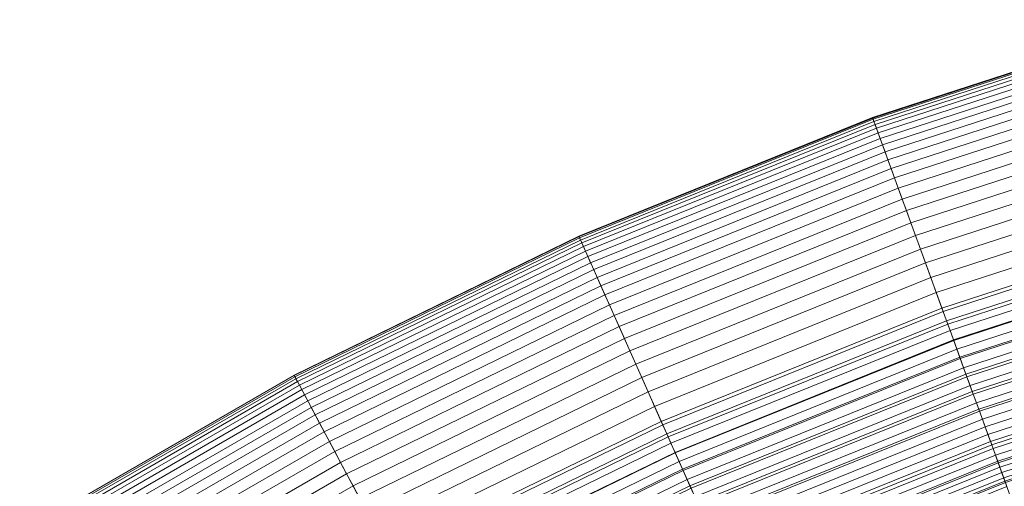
# Model space of a CAD drawing. Header units: millimetres. Extents: x -219 to 220, y -220 to 220.
# Tile 39 of 146: x -116 to -68, y 189 to 211. Entities that reach past the tile are written whole.
import ezdxf

# ---------------------------------------------------------------- set-up
doc = ezdxf.new("R2010")
doc.units = ezdxf.units.MM
doc.layers.add('LUCIDO_1', color=1, linetype='Continuous', lineweight=20, true_color=0xff0000)
doc.layers.add('Nessuna', color=7, linetype='Continuous', lineweight=9)

# ---------------------------------------------------------------- blocks, each defined once
blk = doc.blocks.new('Group-1')
at = {"layer": 'Nessuna', "color": 7, "linetype": 'Continuous', "lineweight": 9, "transparency": 33554687}
for points in [[(-71.432, 197.294), (-57.492, 201.824), (-60.248, 211.436), (-74.852, 206.691)], [(-74.852, 206.691, -60), (-60.248, 211.436, -60), (-60.242, 211.415, -60.943), (-74.845, 206.67, -60.943)], [(-74.852, 206.691), (-60.248, 211.436), (-60.248, 211.436, -60), (-74.852, 206.691, -60)], [(-74.845, 206.67, -60.943), (-60.242, 211.415, -60.943), (-60.223, 211.351, -61.883), (-74.822, 206.608, -61.883)], [(-74.822, 206.608, -61.883), (-60.223, 211.351, -61.883), (-60.193, 211.244, -62.82), (-74.784, 206.504, -62.82)], [(-74.784, 206.504, -62.82), (-60.193, 211.244, -62.82), (-60.15, 211.096, -63.75), (-74.731, 206.358, -63.75)], [(-74.731, 206.358, -63.75), (-60.15, 211.096, -63.75), (-60.095, 210.905, -64.671), (-74.663, 206.172, -64.671)], [(-74.663, 206.172, -64.671), (-60.095, 210.905, -64.671), (-60.029, 210.672, -65.583), (-74.58, 205.944, -65.583)], [(-74.58, 205.944, -65.583), (-60.029, 210.672, -65.583), (-59.95, 210.399, -66.481), (-74.483, 205.677, -66.481)], [(-74.483, 205.677, -66.481), (-59.95, 210.399, -66.481), (-59.86, 210.085, -67.366), (-74.371, 205.37, -67.366)], [(-74.371, 205.37, -67.366), (-59.86, 210.085, -67.366), (-59.759, 209.732, -68.234), (-74.246, 205.025, -68.234)], [(-74.246, 205.025, -68.234), (-59.759, 209.732, -68.234), (-59.646, 209.339, -69.084), (-74.106, 204.641, -69.084)], [(-74.106, 204.641, -69.084), (-59.646, 209.339, -69.084), (-59.523, 208.909, -69.914), (-73.953, 204.22, -69.914)], [(-73.953, 204.22, -69.914), (-59.523, 208.909, -69.914), (-59.389, 208.441, -70.721), (-73.786, 203.763, -70.721)], [(-73.786, 203.763, -70.721), (-59.389, 208.441, -70.721), (-59.244, 207.937, -71.505), (-73.607, 203.27, -71.505)], [(-73.607, 203.27, -71.505), (-59.244, 207.937, -71.505), (-59.09, 207.398, -72.263), (-73.415, 202.744, -72.263)], [(-73.415, 202.744, -72.263), (-59.09, 207.398, -72.263), (-58.926, 206.826, -72.994), (-73.212, 202.184, -72.994)], [(-85.022, 191.803), (-71.432, 197.294), (-74.852, 206.691), (-89.09, 200.939)], [(-89.09, 200.939, -60), (-74.852, 206.691, -60), (-74.845, 206.67, -60.943), (-89.081, 200.919, -60.943)], [(-89.09, 200.939), (-74.852, 206.691), (-74.852, 206.691, -60), (-89.09, 200.939, -60)], [(-89.081, 200.919, -60.943), (-74.845, 206.67, -60.943), (-74.822, 206.608, -61.883), (-89.054, 200.858, -61.883)], [(-73.212, 202.184, -72.994), (-58.926, 206.826, -72.994), (-58.752, 206.221, -73.696), (-72.996, 201.593, -73.696)], [(-89.054, 200.858, -61.883), (-74.822, 206.608, -61.883), (-74.784, 206.504, -62.82), (-89.009, 200.756, -62.82)], [(-89.009, 200.756, -62.82), (-74.784, 206.504, -62.82), (-74.731, 206.358, -63.75), (-88.946, 200.615, -63.75)], [(-88.946, 200.615, -63.75), (-74.731, 206.358, -63.75), (-74.663, 206.172, -64.671), (-88.865, 200.434, -64.671)], [(-88.865, 200.434, -64.671), (-74.663, 206.172, -64.671), (-74.58, 205.944, -65.583), (-88.766, 200.213, -65.583)], [(-72.996, 201.593, -73.696), (-58.752, 206.221, -73.696), (-58.57, 205.585, -74.368), (-72.77, 200.971, -74.368)], [(-88.766, 200.213, -65.583), (-74.58, 205.944, -65.583), (-74.483, 205.677, -66.481), (-88.651, 199.953, -66.481)], [(-88.651, 199.953, -66.481), (-74.483, 205.677, -66.481), (-74.371, 205.37, -67.366), (-88.518, 199.655, -67.366)], [(-88.518, 199.655, -67.366), (-74.371, 205.37, -67.366), (-74.246, 205.025, -68.234), (-88.368, 199.319, -68.234)], [(-72.77, 200.971, -74.368), (-58.57, 205.585, -74.368), (-58.379, 204.919, -75.008), (-72.533, 200.32, -75.008)], [(-88.368, 199.319, -68.234), (-74.246, 205.025, -68.234), (-74.106, 204.641, -69.084), (-88.202, 198.946, -69.084)], [(-72.533, 200.32, -75.008), (-58.379, 204.919, -75.008), (-58.18, 204.225, -75.614), (-72.286, 199.642, -75.614)], [(-88.202, 198.946, -69.084), (-74.106, 204.641, -69.084), (-73.953, 204.22, -69.914), (-88.02, 198.536, -69.914)], [(-88.02, 198.536, -69.914), (-73.953, 204.22, -69.914), (-73.786, 203.763, -70.721), (-87.822, 198.092, -70.721)], [(-72.286, 199.642, -75.614), (-58.18, 204.225, -75.614), (-57.973, 203.505, -76.186), (-72.03, 198.937, -76.186)], [(-87.822, 198.092, -70.721), (-73.786, 203.763, -70.721), (-73.607, 203.27, -71.505), (-87.609, 197.613, -71.505)], [(-72.03, 198.937, -76.186), (-57.973, 203.505, -76.186), (-57.76, 202.759, -76.721), (-71.765, 198.208, -76.721)], [(-87.609, 197.613, -71.505), (-73.607, 203.27, -71.505), (-73.415, 202.744, -72.263), (-87.381, 197.101, -72.263)], [(-87.381, 197.101, -72.263), (-73.415, 202.744, -72.263), (-73.212, 202.184, -72.994), (-87.139, 196.557, -72.994)], [(-71.765, 198.208, -76.721), (-57.76, 202.759, -76.721), (-57.539, 201.99, -77.22), (-71.491, 197.456, -77.22)], [(-87.139, 196.557, -72.994), (-73.212, 202.184, -72.994), (-72.996, 201.593, -73.696), (-86.883, 195.982, -73.696)], [(-71.491, 197.456, -77.22), (-57.539, 201.99, -77.22), (-57.312, 201.199, -77.68), (-71.209, 196.683, -77.68)], [(-86.883, 195.982, -73.696), (-72.996, 201.593, -73.696), (-72.77, 200.971, -74.368), (-86.614, 195.378, -74.368)], [(-71.264, 196.833, -0.012), (-57.356, 201.352, -0.012), (-57.492, 201.824), (-71.432, 197.294)], [(-98.197, 185.378), (-85.022, 191.803), (-89.09, 200.939), (-102.891, 194.207)], [(-102.891, 194.207, -60), (-89.09, 200.939, -60), (-89.081, 200.919, -60.943), (-102.881, 194.188, -60.943)], [(-102.891, 194.207), (-89.09, 200.939), (-89.09, 200.939, -60), (-102.891, 194.207, -60)], [(-102.881, 194.188, -60.943), (-89.081, 200.919, -60.943), (-89.054, 200.858, -61.883), (-102.85, 194.129, -61.883)], [(-86.614, 195.378, -74.368), (-72.77, 200.971, -74.368), (-72.533, 200.32, -75.008), (-86.332, 194.745, -75.008)], [(-71.097, 196.373, -0.048), (-57.221, 200.882, -0.048), (-57.356, 201.352, -0.012), (-71.264, 196.833, -0.012)], [(-71.209, 196.683, -77.68), (-57.312, 201.199, -77.68), (-57.08, 200.388, -78.101), (-70.921, 195.89, -78.101)], [(-102.85, 194.129, -61.883), (-89.054, 200.858, -61.883), (-89.009, 200.756, -62.82), (-102.798, 194.031, -62.82)], [(-102.798, 194.031, -62.82), (-89.009, 200.756, -62.82), (-88.946, 200.615, -63.75), (-102.725, 193.894, -63.75)], [(-102.725, 193.894, -63.75), (-88.946, 200.615, -63.75), (-88.865, 200.434, -64.671), (-102.632, 193.719, -64.671)], [(-70.93, 195.916, -0.108), (-57.087, 200.413, -0.108), (-57.221, 200.882, -0.048), (-71.097, 196.373, -0.048)], [(-102.632, 193.719, -64.671), (-88.865, 200.434, -64.671), (-88.766, 200.213, -65.583), (-102.518, 193.506, -65.583)], [(-102.518, 193.506, -65.583), (-88.766, 200.213, -65.583), (-88.651, 199.953, -66.481), (-102.385, 193.254, -66.481)], [(-86.332, 194.745, -75.008), (-72.533, 200.32, -75.008), (-72.286, 199.642, -75.614), (-86.039, 194.086, -75.614)], [(-70.765, 195.461, -0.192), (-56.954, 199.949, -0.192), (-57.087, 200.413, -0.108), (-70.93, 195.916, -0.108)], [(-70.921, 195.89, -78.101), (-57.08, 200.388, -78.101), (-56.842, 199.559, -78.482), (-70.626, 195.08, -78.482)], [(-102.385, 193.254, -66.481), (-88.651, 199.953, -66.481), (-88.518, 199.655, -67.366), (-102.231, 192.966, -67.366)], [(-102.231, 192.966, -67.366), (-88.518, 199.655, -67.366), (-88.368, 199.319, -68.234), (-102.059, 192.641, -68.234)], [(-86.039, 194.086, -75.614), (-72.286, 199.642, -75.614), (-72.03, 198.937, -76.186), (-85.734, 193.401, -76.186)], [(-70.601, 195.011, -0.3), (-56.822, 199.488, -0.3), (-56.954, 199.949, -0.192), (-70.765, 195.461, -0.192)], [(-70.626, 195.08, -78.482), (-56.842, 199.559, -78.482), (-56.6, 198.713, -78.822), (-70.325, 194.253, -78.822)], [(-70.439, 194.567, -0.431), (-56.691, 199.033, -0.431), (-56.822, 199.488, -0.3), (-70.601, 195.011, -0.3)], [(-102.059, 192.641, -68.234), (-88.368, 199.319, -68.234), (-88.202, 198.946, -69.084), (-101.867, 192.281, -69.084)], [(-70.28, 194.129, -0.585), (-56.563, 198.585, -0.585), (-56.691, 199.033, -0.431), (-70.439, 194.567, -0.431)], [(-101.867, 192.281, -69.084), (-88.202, 198.946, -69.084), (-88.02, 198.536, -69.914), (-101.657, 191.885, -69.914)], [(-101.657, 191.885, -69.914), (-88.02, 198.536, -69.914), (-87.822, 198.092, -70.721), (-101.428, 191.456, -70.721)], [(-85.734, 193.401, -76.186), (-72.03, 198.937, -76.186), (-71.765, 198.208, -76.721), (-85.418, 192.692, -76.721)], [(-70.325, 194.253, -78.822), (-56.6, 198.713, -78.822), (-56.353, 197.853, -79.12), (-70.019, 193.413, -79.12)], [(-70.123, 193.698, -0.761), (-56.437, 198.145, -0.761), (-56.563, 198.585, -0.585), (-70.28, 194.129, -0.585)], [(-101.428, 191.456, -70.721), (-87.822, 198.092, -70.721), (-87.609, 197.613, -71.505), (-101.182, 190.993, -71.505)], [(-85.418, 192.692, -76.721), (-71.765, 198.208, -76.721), (-71.491, 197.456, -77.22), (-85.093, 191.961, -77.22)], [(-69.97, 193.277, -0.96), (-56.313, 197.714, -0.96), (-56.437, 198.145, -0.761), (-70.123, 193.698, -0.761)], [(-101.182, 190.993, -71.505), (-87.609, 197.613, -71.505), (-87.381, 197.101, -72.263), (-100.919, 190.498, -72.263)], [(-70.019, 193.413, -79.12), (-56.353, 197.853, -79.12), (-56.103, 196.981, -79.375), (-69.709, 192.56, -79.375)], [(-69.82, 192.865, -1.181), (-56.192, 197.292, -1.181), (-56.313, 197.714, -0.96), (-69.97, 193.277, -0.96)], [(-100.919, 190.498, -72.263), (-87.381, 197.101, -72.263), (-87.139, 196.557, -72.994), (-100.64, 189.973, -72.994)], [(-85.093, 191.961, -77.22), (-71.491, 197.456, -77.22), (-71.209, 196.683, -77.68), (-84.758, 191.209, -77.68)], [(-84.823, 191.355, -0.012), (-71.264, 196.833, -0.012), (-71.432, 197.294), (-85.022, 191.803)], [(-69.674, 192.463, -1.423), (-56.074, 196.882, -1.423), (-56.192, 197.292, -1.181), (-69.82, 192.865, -1.181)], [(-84.624, 190.908, -0.048), (-71.097, 196.373, -0.048), (-71.264, 196.833, -0.012), (-84.823, 191.355, -0.012)], [(-84.758, 191.209, -77.68), (-71.209, 196.683, -77.68), (-70.921, 195.89, -78.101), (-84.415, 190.439, -78.101)], [(-69.709, 192.56, -79.375), (-56.103, 196.981, -79.375), (-55.85, 196.098, -79.587), (-69.395, 191.697, -79.587)], [(-69.532, 192.074, -1.685), (-55.96, 196.483, -1.685), (-56.074, 196.882, -1.423), (-69.674, 192.463, -1.423)], [(-100.64, 189.973, -72.994), (-87.139, 196.557, -72.994), (-86.883, 195.982, -73.696), (-100.344, 189.417, -73.696)], [(-84.426, 190.463, -0.108), (-70.93, 195.916, -0.108), (-71.097, 196.373, -0.048), (-84.624, 190.908, -0.048)], [(-69.394, 191.697, -1.968), (-55.85, 196.098, -1.968), (-55.96, 196.483, -1.685), (-69.532, 192.074, -1.685)], [(-100.344, 189.417, -73.696), (-86.883, 195.982, -73.696), (-86.614, 195.378, -74.368), (-100.034, 188.833, -74.368)], [(-84.229, 190.021, -0.192), (-70.765, 195.461, -0.192), (-70.93, 195.916, -0.108), (-84.426, 190.463, -0.108)], [(-84.415, 190.439, -78.101), (-70.921, 195.89, -78.101), (-70.626, 195.08, -78.482), (-84.064, 189.651, -78.482)], [(-69.395, 191.697, -79.587), (-55.85, 196.098, -79.587), (-55.594, 195.206, -79.756), (-69.077, 190.825, -79.756)], [(-69.262, 191.333, -2.27), (-55.743, 195.726, -2.27), (-55.85, 196.098, -1.968), (-69.394, 191.697, -1.968)], [(-69.135, 190.984, -2.59), (-55.64, 195.368, -2.59), (-55.743, 195.726, -2.27), (-69.262, 191.333, -2.27)], [(-100.034, 188.833, -74.368), (-86.614, 195.378, -74.368), (-86.332, 194.745, -75.008), (-99.709, 188.221, -75.008)], [(-84.034, 189.584, -0.3), (-70.601, 195.011, -0.3), (-70.765, 195.461, -0.192), (-84.229, 190.021, -0.192)], [(-69.013, 190.65, -2.929), (-55.542, 195.027, -2.929), (-55.64, 195.368, -2.59), (-69.135, 190.984, -2.59)], [(-69.077, 190.825, -79.756), (-55.594, 195.206, -79.756), (-55.336, 194.308, -79.881), (-68.758, 189.947, -79.881)], [(-99.709, 188.221, -75.008), (-86.332, 194.745, -75.008), (-86.039, 194.086, -75.614), (-99.37, 187.584, -75.614)], [(-84.064, 189.651, -78.482), (-70.626, 195.08, -78.482), (-70.325, 194.253, -78.822), (-83.706, 188.847, -78.822)], [(-83.842, 189.152, -0.431), (-70.439, 194.567, -0.431), (-70.601, 195.011, -0.3), (-84.034, 189.584, -0.3)], [(-68.898, 190.332, -3.284), (-55.449, 194.701, -3.284), (-55.542, 195.027, -2.929), (-69.013, 190.65, -2.929)], [(-83.652, 188.726, -0.585), (-70.28, 194.129, -0.585), (-70.439, 194.567, -0.431), (-83.842, 189.152, -0.431)], [(-83.706, 188.847, -78.822), (-70.325, 194.253, -78.822), (-70.019, 193.413, -79.12), (-83.342, 188.03, -79.12)], [(-68.788, 190.03, -3.656), (-55.361, 194.393, -3.656), (-55.449, 194.701, -3.284), (-68.898, 190.332, -3.284)], [(-68.685, 189.747, -4.043), (-55.278, 194.103, -4.043), (-55.361, 194.393, -3.656), (-68.788, 190.03, -3.656)], [(-68.758, 189.947, -79.881), (-55.336, 194.308, -79.881), (-55.077, 193.405, -79.962), (-68.436, 189.064, -79.962)], [(-110.891, 178.049), (-98.197, 185.378), (-102.891, 194.207), (-116.19, 186.529)], [(-116.19, 186.529, -60), (-102.891, 194.207, -60), (-102.881, 194.188, -60.943), (-116.178, 186.511, -60.943)], [(-116.19, 186.529), (-102.891, 194.207), (-102.891, 194.207, -60), (-116.19, 186.529, -60)], [(-116.178, 186.511, -60.943), (-102.881, 194.188, -60.943), (-102.85, 194.129, -61.883), (-116.143, 186.454, -61.883)], [(-116.143, 186.454, -61.883), (-102.85, 194.129, -61.883), (-102.798, 194.031, -62.82), (-116.084, 186.36, -62.82)], [(-116.084, 186.36, -62.82), (-102.798, 194.031, -62.82), (-102.725, 193.894, -63.75), (-116.002, 186.229, -63.75)], [(-116.002, 186.229, -63.75), (-102.725, 193.894, -63.75), (-102.632, 193.719, -64.671), (-115.897, 186.06, -64.671)], [(-99.37, 187.584, -75.614), (-86.039, 194.086, -75.614), (-85.734, 193.401, -76.186), (-99.018, 186.922, -76.186)], [(-83.466, 188.307, -0.761), (-70.123, 193.698, -0.761), (-70.28, 194.129, -0.585), (-83.652, 188.726, -0.585)], [(-68.588, 189.481, -4.444), (-55.2, 193.831, -4.444), (-55.278, 194.103, -4.043), (-68.685, 189.747, -4.043)], [(-68.498, 189.234, -4.859), (-55.127, 193.579, -4.859), (-55.2, 193.831, -4.444), (-68.588, 189.481, -4.444)], [(-115.897, 186.06, -64.671), (-102.632, 193.719, -64.671), (-102.518, 193.506, -65.583), (-115.769, 185.855, -65.583)], [(-115.769, 185.855, -65.583), (-102.518, 193.506, -65.583), (-102.385, 193.254, -66.481), (-115.618, 185.614, -66.481)], [(-99.018, 186.922, -76.186), (-85.734, 193.401, -76.186), (-85.418, 192.692, -76.721), (-98.653, 186.237, -76.721)], [(-83.283, 187.898, -0.96), (-69.97, 193.277, -0.96), (-70.123, 193.698, -0.761), (-83.466, 188.307, -0.761)], [(-83.342, 188.03, -79.12), (-70.019, 193.413, -79.12), (-69.709, 192.56, -79.375), (-82.973, 187.201, -79.375)], [(-83.105, 187.497, -1.181), (-69.82, 192.865, -1.181), (-69.97, 193.277, -0.96), (-83.283, 187.898, -0.96)], [(-68.416, 189.007, -5.286), (-55.061, 193.346, -5.286), (-55.127, 193.579, -4.859), (-68.498, 189.234, -4.859)], [(-115.618, 185.614, -66.481), (-102.385, 193.254, -66.481), (-102.231, 192.966, -67.366), (-115.445, 185.337, -67.366)], [(-115.445, 185.337, -67.366), (-102.231, 192.966, -67.366), (-102.059, 192.641, -68.234), (-115.25, 185.025, -68.234)], [(-82.931, 187.107, -1.423), (-69.674, 192.463, -1.423), (-69.82, 192.865, -1.181), (-83.105, 187.497, -1.181)], [(-115.25, 185.025, -68.234), (-102.059, 192.641, -68.234), (-101.867, 192.281, -69.084), (-115.034, 184.679, -69.084)], [(-98.653, 186.237, -76.721), (-85.418, 192.692, -76.721), (-85.093, 191.961, -77.22), (-98.278, 185.53, -77.22)], [(-82.973, 187.201, -79.375), (-69.709, 192.56, -79.375), (-69.395, 191.697, -79.587), (-82.6, 186.362, -79.587)], [(-82.763, 186.728, -1.685), (-69.532, 192.074, -1.685), (-69.674, 192.463, -1.423), (-82.931, 187.107, -1.423)], [(-115.034, 184.679, -69.084), (-101.867, 192.281, -69.084), (-101.657, 191.885, -69.914), (-114.796, 184.299, -69.914)], [(-114.796, 184.299, -69.914), (-101.657, 191.885, -69.914), (-101.428, 191.456, -70.721), (-114.539, 183.887, -70.721)], [(-98.278, 185.53, -77.22), (-85.093, 191.961, -77.22), (-84.758, 191.209, -77.68), (-97.891, 184.804, -77.68)], [(-82.599, 186.361, -1.968), (-69.394, 191.697, -1.968), (-69.532, 192.074, -1.685), (-82.763, 186.728, -1.685)], [(-114.539, 183.887, -70.721), (-101.428, 191.456, -70.721), (-101.182, 190.993, -71.505), (-114.261, 183.442, -71.505)], [(-97.966, 184.945, -0.012), (-84.823, 191.355, -0.012), (-85.022, 191.803), (-98.197, 185.378)], [(-82.6, 186.362, -79.587), (-69.395, 191.697, -79.587), (-69.077, 190.825, -79.756), (-82.222, 185.514, -79.756)], [(-82.442, 186.008, -2.27), (-69.262, 191.333, -2.27), (-69.394, 191.697, -1.968), (-82.599, 186.361, -1.968)], [(-114.261, 183.442, -71.505), (-101.182, 190.993, -71.505), (-100.919, 190.498, -72.263), (-113.964, 182.967, -72.263)], [(-97.737, 184.512, -0.048), (-84.624, 190.908, -0.048), (-84.823, 191.355, -0.012), (-97.966, 184.945, -0.012)], [(-97.891, 184.804, -77.68), (-84.758, 191.209, -77.68), (-84.415, 190.439, -78.101), (-97.495, 184.059, -78.101)], [(-97.508, 184.082, -0.108), (-84.426, 190.463, -0.108), (-84.624, 190.908, -0.048), (-97.737, 184.512, -0.048)], [(-82.291, 185.668, -2.59), (-69.135, 190.984, -2.59), (-69.262, 191.333, -2.27), (-82.442, 186.008, -2.27)], [(-82.146, 185.344, -2.929), (-69.013, 190.65, -2.929), (-69.135, 190.984, -2.59), (-82.291, 185.668, -2.59)], [(-113.964, 182.967, -72.263), (-100.919, 190.498, -72.263), (-100.64, 189.973, -72.994), (-113.648, 182.462, -72.994)], [(-97.281, 183.655, -0.192), (-84.229, 190.021, -0.192), (-84.426, 190.463, -0.108), (-97.508, 184.082, -0.108)], [(-97.495, 184.059, -78.101), (-84.415, 190.439, -78.101), (-84.064, 189.651, -78.482), (-97.09, 183.297, -78.482)], [(-82.222, 185.514, -79.756), (-69.077, 190.825, -79.756), (-68.758, 189.947, -79.881), (-81.842, 184.66, -79.881)], [(-82.009, 185.035, -3.284), (-68.898, 190.332, -3.284), (-69.013, 190.65, -2.929), (-82.146, 185.344, -2.929)], [(-113.648, 182.462, -72.994), (-100.64, 189.973, -72.994), (-100.344, 189.417, -73.696), (-113.315, 181.928, -73.696)], [(-97.056, 183.232, -0.3), (-84.034, 189.584, -0.3), (-84.229, 190.021, -0.192), (-97.281, 183.655, -0.192)], [(-81.878, 184.742, -3.656), (-68.788, 190.03, -3.656), (-68.898, 190.332, -3.284), (-82.009, 185.035, -3.284)], [(-81.755, 184.466, -4.043), (-68.685, 189.747, -4.043), (-68.788, 190.03, -3.656), (-81.878, 184.742, -3.656)], [(-81.842, 184.66, -79.881), (-68.758, 189.947, -79.881), (-68.436, 189.064, -79.962), (-81.46, 183.802, -79.962)], [(-97.09, 183.297, -78.482), (-84.064, 189.651, -78.482), (-83.706, 188.847, -78.822), (-96.677, 182.521, -78.822)], [(-96.834, 182.815, -0.431), (-83.842, 189.152, -0.431), (-84.034, 189.584, -0.3), (-97.056, 183.232, -0.3)], [(-81.64, 184.208, -4.444), (-68.588, 189.481, -4.444), (-68.685, 189.747, -4.043), (-81.755, 184.466, -4.043)], [(-81.534, 183.968, -4.859), (-68.498, 189.234, -4.859), (-68.588, 189.481, -4.444), (-81.64, 184.208, -4.444)], [(-113.315, 181.928, -73.696), (-100.344, 189.417, -73.696), (-100.034, 188.833, -74.368), (-112.964, 181.367, -74.368)], [(-96.615, 182.403, -0.585), (-83.652, 188.726, -0.585), (-83.842, 189.152, -0.431), (-96.834, 182.815, -0.431)], [(-81.435, 183.747, -5.286), (-68.416, 189.007, -5.286), (-68.498, 189.234, -4.859), (-81.534, 183.968, -4.859)], [(-81.46, 183.802, -79.962), (-68.436, 189.064, -79.962), (-17.085, 47.977, -89.301), (-20.392, 46.641, -89.301)], [(-81.346, 183.545, -5.724), (-68.34, 188.8, -5.724), (-68.416, 189.007, -5.286), (-81.435, 183.747, -5.286)], [(-112.964, 181.367, -74.368), (-100.034, 188.833, -74.368), (-99.709, 188.221, -75.008), (-112.597, 180.78, -75.008)], [(-96.677, 182.521, -78.822), (-83.706, 188.847, -78.822), (-83.342, 188.03, -79.12), (-96.258, 181.731, -79.12)]]:
    blk.add_3dface(points, dxfattribs=at)

msp = doc.modelspace()

# ---------------------------------------------------------------- block references
at = {"layer": 'LUCIDO_1', "color": 7, "transparency": 33554687}
msp.add_blockref('Group-1', (0, 0), dxfattribs=at)

doc.saveas('drawing.dxf')
